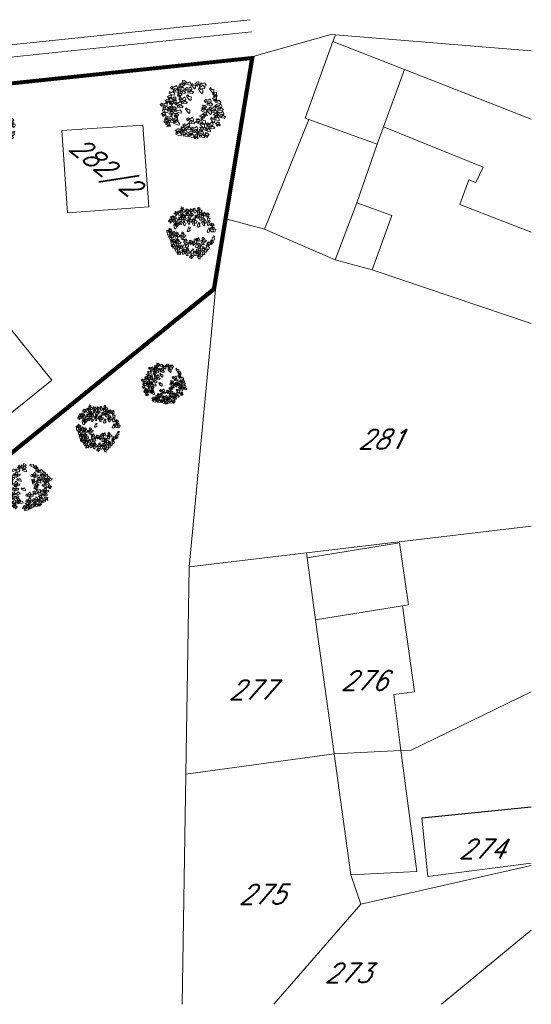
# Model space of a CAD drawing. Header units: millimetres. Extents: x 399756 to 681636, y -205891 to -101508.
# Tile 33 of 33: x 639648 to 681636, y -202995 to -122204. Entities that reach past the tile are written whole.
import ezdxf

# ---------------------------------------------------------------- set-up
doc = ezdxf.new("R2010")
doc.units = ezdxf.units.MM
doc.header["$LTSCALE"] = 10
doc.header["$MEASUREMENT"] = 0
doc.linetypes.add('DASHEDX2', pattern=[38.1, 25.4, -12.7])
for name, color, linetype, lineweight in [('A_TENKA', 7, 'Continuous', 5), ('PRIPOJKA SPLASKOVEJ KANALIZACIE', 82, 'Continuous', 30), ('stromy', 7, 'Continuous', 5), ('tenka', 7, 'Continuous', 15), ('ZTI_PLYN_VEREJNY', 40, 'ST_KANAL_SPLASK_PLNA', 25)]:
    doc.layers.add(name, color=color, linetype=linetype, lineweight=lineweight)
doc.layers.add('N_ZELEN', color=7, linetype='Continuous')
doc.layers.add('ZAPPAR', color=94, linetype='Continuous')
doc.styles.get("Standard").update_dxf_attribs({"font": 'simplex.shx', "width": 0.8})
doc.linetypes.add('ST_KANAL_SPLASK_PLNA', pattern='A,136,-20,8,[2,st.shx,S=10,R=0,X=0,Y=0],32,[2,st.shx,S=10,R=0,X=0,Y=0],-25', length=221)
doc.linetypes.add('ST_PLYNOVOD_PLNA', pattern='A,136,-20,15,[25,st.shx,S=5,R=0,X=0,Y=0],-30,15,-25', length=241)

# ---------------------------------------------------------------- blocks, each defined once
blk = doc.blocks.new('fdhng')
at = {"layer": 'stromy'}
for p, q in [((523066, -980143), (523050, -980150)), ((523050, -980150), (523064, -980170)), ((523071, -980145), (523066, -980143)), ((523068, -980158), (523071, -980145)), ((523082, -980158), (523068, -980158)), ((523098, -980148), (523082, -980158)), ((523094, -980172), (523105, -980153)), ((523105, -980153), (523098, -980148)), ((523111, -980160), (523102, -980169)), ((523124, -980180), (523111, -980160)), ((523137, -980151), (523132, -980174)), ((523153, -980157), (523137, -980151)), ((523155, -980162), (523153, -980157)), ((522705, -980320), (522749, -980297)), ((522749, -980297), (522765, -980318)), ((522757, -980283), (522807, -980236)), ((522764, -980310), (522757, -980283)), ((522777, -980298), (522764, -980310)), ((522796, -980295), (522777, -980298)), ((522835, -980256), (522794, -980268)), ((522794, -980268), (522814, -980295)), ((522812, -980317), (522796, -980295)), ((522807, -980236), (522835, -980256)), ((522814, -980295), (522828, -980280)), ((522823, -980214), (522849, -980192)), ((522836, -980229), (522823, -980214)), ((522828, -980280), (522860, -980268)), ((522875, -980233), (522836, -980229)), ((522849, -980192), (522893, -980169)), ((522881, -980273), (522849, -980293)), ((522849, -980293), (522849, -980322)), ((522860, -980268), (522851, -980241)), ((522851, -980241), (522883, -980241)), ((522863, -980272), (522854, -980281)), ((522854, -980281), (522866, -980299)), ((522876, -980292), (522863, -980272)), ((522866, -980299), (522870, -980307)), ((522881, -980199), (522875, -980233)), ((522887, -980300), (522876, -980292)), ((522879, -980223), (522879, -980235)), ((522902, -980228), (522879, -980223)), ((522879, -980235), (522899, -980240)), ((522909, -980190), (522881, -980199)), ((522883, -980241), (522881, -980273)), ((522889, -980263), (522884, -980286)), ((522884, -980286), (522887, -980300)), ((522905, -980269), (522889, -980263)), ((522906, -980191), (522890, -980198)), ((522890, -980198), (522904, -980218)), ((522893, -980169), (522909, -980190)), ((522896, -980281), (522907, -980274)), ((522906, -980291), (522896, -980281)), ((522899, -980240), (522908, -980243)), ((522915, -980225), (522902, -980228)), ((522904, -980218), (522915, -980225)), ((522904, -980309), (522926, -980304)), ((522907, -980274), (522905, -980269)), ((522911, -980193), (522906, -980191)), ((522925, -980295), (522906, -980291)), ((522908, -980206), (522911, -980193)), ((522922, -980206), (522908, -980206)), ((522908, -980243), (522920, -980255)), ((522920, -980255), (522925, -980255)), ((522938, -980196), (522922, -980206)), ((522925, -980255), (522934, -980243)), ((522926, -980304), (522925, -980295)), ((522934, -980220), (522945, -980201)), ((522945, -980228), (522934, -980220)), ((522934, -980243), (522945, -980228)), ((522945, -980201), (522938, -980196)), ((522967, -980294), (522993, -980272)), ((522980, -980309), (522967, -980294)), ((522993, -980272), (523037, -980249)), ((523025, -980279), (523019, -980313)), ((523053, -980270), (523025, -980279)), ((523050, -980279), (523034, -980286)), ((523034, -980286), (523048, -980306)), ((523037, -980249), (523053, -980270)), ((523039, -980175), (523039, -980187)), ((523062, -980180), (523039, -980175)), ((523039, -980187), (523059, -980192)), ((523048, -980306), (523059, -980313)), ((523055, -980281), (523050, -980279)), ((523052, -980294), (523055, -980281)), ((523066, -980294), (523052, -980294)), ((523053, -980251), (523103, -980204)), ((523060, -980278), (523053, -980251)), ((523059, -980192), (523068, -980195)), ((523073, -980266), (523060, -980278)), ((523075, -980177), (523062, -980180)), ((523064, -980170), (523075, -980177)), ((523082, -980284), (523066, -980294)), ((523068, -980195), (523080, -980207)), ((523092, -980263), (523073, -980266)), ((523078, -980308), (523089, -980289)), ((523080, -980207), (523085, -980207)), ((523089, -980289), (523082, -980284)), ((523085, -980207), (523094, -980195)), ((523131, -980224), (523090, -980236)), ((523090, -980236), (523110, -980263)), ((523108, -980285), (523092, -980263)), ((523105, -980180), (523094, -980172)), ((523094, -980195), (523105, -980180)), ((523102, -980169), (523114, -980187)), ((523103, -980204), (523131, -980224)), ((523142, -980295), (523108, -980285)), ((523110, -980263), (523124, -980248)), ((523114, -980187), (523118, -980195)), ((523118, -980195), (523118, -980212)), ((523118, -980212), (523121, -980215)), ((523121, -980215), (523136, -980213)), ((523135, -980188), (523124, -980180)), ((523124, -980248), (523156, -980236)), ((523132, -980174), (523135, -980188)), ((523136, -980213), (523155, -980211)), ((523145, -980290), (523142, -980295)), ((523151, -980296), (523142, -980305)), ((523142, -980305), (523154, -980323)), ((523144, -980169), (523155, -980162)), ((523154, -980179), (523144, -980169)), ((523177, -980241), (523145, -980261)), ((523145, -980261), (523145, -980290)), ((523156, -980236), (523147, -980209)), ((523147, -980209), (523179, -980209)), ((523164, -980316), (523151, -980296)), ((523152, -980197), (523174, -980192)), ((523155, -980211), (523152, -980197)), ((523173, -980183), (523154, -980179)), ((523177, -980287), (523172, -980310)), ((523174, -980192), (523173, -980183)), ((523179, -980209), (523177, -980241)), ((523193, -980293), (523177, -980287)), ((523184, -980305), (523195, -980298)), ((523194, -980315), (523184, -980305)), ((523195, -980298), (523193, -980293)), ((523199, -980223), (523199, -980235)), ((523222, -980228), (523199, -980223)), ((523199, -980235), (523219, -980240)), ((523226, -980191), (523210, -980198)), ((523210, -980198), (523224, -980218)), ((523215, -980286), (523241, -980264)), ((523228, -980301), (523215, -980286)), ((523219, -980240), (523228, -980243)), ((523235, -980225), (523222, -980228)), ((523224, -980218), (523235, -980225)), ((523231, -980193), (523226, -980191)), ((523228, -980206), (523231, -980193)), ((523242, -980206), (523228, -980206)), ((523228, -980243), (523240, -980255)), ((523267, -980305), (523228, -980301)), ((523240, -980255), (523245, -980255)), ((523241, -980264), (523285, -980241)), ((523258, -980196), (523242, -980206)), ((523245, -980255), (523254, -980243)), ((523253, -980315), (523303, -980268)), ((523254, -980220), (523265, -980201)), ((523265, -980228), (523254, -980220)), ((523254, -980243), (523265, -980228)), ((523265, -980201), (523258, -980196)), ((523273, -980271), (523267, -980305)), ((523301, -980262), (523273, -980271)), ((523285, -980241), (523301, -980262)), ((523331, -980288), (523290, -980300)), ((523290, -980300), (523310, -980327)), ((523303, -980268), (523331, -980288)), ((523324, -980312), (523356, -980300)), ((523377, -980305), (523345, -980325)), ((523356, -980300), (523347, -980273)), ((523347, -980273), (523379, -980273)), ((523379, -980273), (523377, -980305)), ((522589, -980459), (522639, -980412)), ((522667, -980432), (522626, -980444)), ((522626, -980444), (522646, -980471)), ((522639, -980375), (522639, -980387)), ((522662, -980380), (522639, -980375)), ((522639, -980387), (522659, -980392)), ((522639, -980412), (522667, -980432)), ((522666, -980343), (522650, -980350)), ((522650, -980350), (522664, -980370)), ((522659, -980392), (522668, -980395)), ((522660, -980456), (522692, -980444)), ((522675, -980377), (522662, -980380)), ((522664, -980370), (522675, -980377)), ((522671, -980345), (522666, -980343)), ((522668, -980358), (522671, -980345)), ((522682, -980358), (522668, -980358)), ((522668, -980395), (522680, -980407)), ((522679, -980342), (522705, -980320)), ((522692, -980357), (522679, -980342)), ((522680, -980407), (522685, -980407)), ((522713, -980449), (522681, -980469)), ((522698, -980348), (522682, -980358)), ((522692, -980444), (522683, -980417)), ((522683, -980417), (522715, -980417)), ((522685, -980407), (522694, -980395)), ((522731, -980361), (522692, -980357)), ((522693, -980435), (522743, -980388)), ((522700, -980462), (522693, -980435)), ((522694, -980372), (522705, -980353)), ((522705, -980380), (522694, -980372)), ((522694, -980395), (522705, -980380)), ((522705, -980353), (522698, -980348)), ((522713, -980450), (522700, -980462)), ((522715, -980417), (522713, -980449)), ((522732, -980447), (522713, -980450)), ((522727, -980351), (522727, -980363)), ((522750, -980356), (522727, -980351)), ((522727, -980363), (522747, -980368)), ((522771, -980408), (522730, -980420)), ((522730, -980420), (522750, -980447)), ((522737, -980327), (522731, -980361)), ((522748, -980469), (522732, -980447)), ((522765, -980318), (522737, -980327)), ((522754, -980319), (522738, -980326)), ((522738, -980326), (522752, -980346)), ((522743, -980388), (522771, -980408)), ((522747, -980368), (522756, -980371)), ((522763, -980353), (522750, -980356)), ((522750, -980447), (522764, -980432)), ((522752, -980346), (522763, -980353)), ((522759, -980321), (522754, -980319)), ((522756, -980334), (522759, -980321)), ((522770, -980334), (522756, -980334)), ((522756, -980371), (522768, -980383)), ((522764, -980432), (522796, -980420)), ((522768, -980383), (522773, -980383)), ((522786, -980324), (522770, -980334)), ((522773, -980383), (522782, -980371)), ((522782, -980348), (522793, -980329)), ((522793, -980356), (522782, -980348)), ((522782, -980371), (522793, -980356)), ((522817, -980425), (522785, -980445)), ((522785, -980445), (522785, -980474)), ((522793, -980329), (522786, -980324)), ((522796, -980420), (522787, -980393)), ((522787, -980393), (522819, -980393)), ((522805, -980379), (522855, -980332)), ((522812, -980406), (522805, -980379)), ((522846, -980327), (522812, -980317)), ((522825, -980394), (522812, -980406)), ((522819, -980393), (522817, -980425)), ((522844, -980391), (522825, -980394)), ((522837, -980475), (522887, -980428)), ((522883, -980352), (522842, -980364)), ((522842, -980364), (522862, -980391)), ((522860, -980413), (522844, -980391)), ((522849, -980322), (522846, -980327)), ((522855, -980332), (522883, -980352)), ((522894, -980423), (522860, -980413)), ((522862, -980391), (522876, -980376)), ((522870, -980307), (522870, -980324)), ((522870, -980324), (522873, -980327)), ((522873, -980327), (522888, -980325)), ((522915, -980448), (522874, -980460)), ((522876, -980376), (522908, -980364)), ((522887, -980428), (522915, -980448)), ((522888, -980325), (522907, -980323)), ((522897, -980418), (522894, -980423)), ((522929, -980369), (522897, -980389)), ((522897, -980389), (522897, -980418)), ((522908, -980364), (522899, -980337)), ((522899, -980337), (522931, -980337)), ((522907, -980323), (522904, -980309)), ((522931, -980337), (522929, -980369)), ((522940, -980460), (522931, -980433)), ((522931, -980433), (522963, -980433)), ((522963, -980433), (522961, -980465)), ((523019, -980313), (522980, -980309)), ((523023, -980311), (523023, -980323)), ((523046, -980316), (523023, -980311)), ((523023, -980323), (523043, -980328)), ((523043, -980328), (523052, -980331)), ((523059, -980313), (523046, -980316)), ((523052, -980331), (523064, -980343)), ((523064, -980343), (523069, -980343)), ((523069, -980343), (523078, -980331)), ((523079, -980328), (523070, -980337)), ((523070, -980337), (523082, -980355)), ((523089, -980316), (523078, -980308)), ((523078, -980331), (523089, -980316)), ((523092, -980348), (523079, -980328)), ((523079, -980430), (523105, -980408)), ((523092, -980445), (523079, -980430)), ((523082, -980355), (523086, -980363)), ((523086, -980363), (523086, -980380)), ((523086, -980380), (523089, -980383)), ((523089, -980383), (523104, -980381)), ((523103, -980356), (523092, -980348)), ((523131, -980449), (523092, -980445)), ((523105, -980319), (523100, -980342)), ((523100, -980342), (523103, -980356)), ((523104, -980381), (523123, -980379)), ((523121, -980325), (523105, -980319)), ((523105, -980408), (523149, -980385)), ((523112, -980337), (523123, -980330)), ((523122, -980347), (523112, -980337)), ((523120, -980365), (523142, -980360)), ((523123, -980379), (523120, -980365)), ((523123, -980330), (523121, -980325)), ((523141, -980351), (523122, -980347)), ((523137, -980415), (523131, -980449)), ((523133, -980491), (523183, -980444)), ((523165, -980406), (523137, -980415)), ((523142, -980360), (523141, -980351)), ((523149, -980385), (523165, -980406)), ((523154, -980323), (523158, -980331)), ((523158, -980331), (523158, -980348)), ((523158, -980348), (523161, -980351)), ((523161, -980351), (523176, -980349)), ((523175, -980324), (523164, -980316)), ((523175, -980368), (523166, -980377)), ((523166, -980377), (523178, -980395)), ((523172, -980310), (523175, -980324)), ((523188, -980388), (523175, -980368)), ((523176, -980349), (523195, -980347)), ((523178, -980395), (523182, -980403)), ((523182, -980403), (523182, -980420)), ((523182, -980420), (523185, -980423)), ((523183, -980444), (523211, -980464)), ((523185, -980423), (523200, -980421)), ((523199, -980396), (523188, -980388)), ((523192, -980333), (523214, -980328)), ((523195, -980347), (523192, -980333)), ((523213, -980319), (523194, -980315)), ((523201, -980359), (523196, -980382)), ((523196, -980382), (523199, -980396)), ((523207, -980328), (523198, -980337)), ((523198, -980337), (523210, -980355)), ((523200, -980421), (523219, -980419)), ((523217, -980365), (523201, -980359)), ((523220, -980348), (523207, -980328)), ((523208, -980377), (523219, -980370)), ((523218, -980387), (523208, -980377)), ((523210, -980355), (523214, -980363)), ((523214, -980328), (523213, -980319)), ((523214, -980363), (523214, -980380)), ((523214, -980380), (523217, -980383)), ((523216, -980405), (523238, -980400)), ((523219, -980419), (523216, -980405)), ((523219, -980370), (523217, -980365)), ((523217, -980383), (523232, -980381)), ((523237, -980391), (523218, -980387)), ((523231, -980356), (523220, -980348)), ((523236, -980476), (523227, -980449)), ((523227, -980449), (523259, -980449)), ((523233, -980319), (523228, -980342)), ((523228, -980342), (523231, -980356)), ((523232, -980381), (523251, -980379)), ((523249, -980325), (523233, -980319)), ((523238, -980400), (523237, -980391)), ((523240, -980337), (523251, -980330)), ((523250, -980347), (523240, -980337)), ((523248, -980365), (523270, -980360)), ((523251, -980379), (523248, -980365)), ((523251, -980330), (523249, -980325)), ((523269, -980351), (523250, -980347)), ((523260, -980342), (523253, -980315)), ((523263, -980392), (523254, -980401)), ((523254, -980401), (523266, -980419)), ((523259, -980449), (523257, -980481)), ((523273, -980330), (523260, -980342)), ((523276, -980412), (523263, -980392)), ((523266, -980419), (523270, -980427)), ((523270, -980360), (523269, -980351)), ((523270, -980427), (523270, -980444)), ((523270, -980444), (523273, -980447)), ((523292, -980327), (523273, -980330)), ((523273, -980447), (523288, -980445)), ((523287, -980420), (523276, -980412)), ((523289, -980383), (523284, -980406)), ((523284, -980406), (523287, -980420)), ((523288, -980445), (523307, -980443)), ((523305, -980389), (523289, -980383)), ((523308, -980349), (523292, -980327)), ((523296, -980401), (523307, -980394)), ((523306, -980411), (523296, -980401)), ((523304, -980429), (523326, -980424)), ((523307, -980443), (523304, -980429)), ((523307, -980394), (523305, -980389)), ((523325, -980415), (523306, -980411)), ((523342, -980359), (523308, -980349)), ((523310, -980327), (523324, -980312)), ((523311, -980391), (523311, -980403)), ((523334, -980396), (523311, -980391)), ((523311, -980403), (523331, -980408)), ((523338, -980359), (523322, -980366)), ((523322, -980366), (523336, -980386)), ((523326, -980424), (523325, -980415)), ((523331, -980408), (523340, -980411)), ((523347, -980393), (523334, -980396)), ((523336, -980386), (523347, -980393)), ((523343, -980361), (523338, -980359)), ((523340, -980374), (523343, -980361)), ((523354, -980374), (523340, -980374)), ((523340, -980411), (523352, -980423)), ((523345, -980354), (523342, -980359)), ((523345, -980325), (523345, -980354)), ((523362, -980423), (523346, -980430)), ((523346, -980430), (523360, -980450)), ((523352, -980423), (523357, -980423)), ((523370, -980364), (523354, -980374)), ((523357, -980423), (523366, -980411)), ((523360, -980450), (523371, -980457)), ((523367, -980425), (523362, -980423)), ((523364, -980438), (523367, -980425)), ((523378, -980438), (523364, -980438)), ((523366, -980388), (523377, -980369)), ((523377, -980396), (523366, -980388)), ((523366, -980411), (523377, -980396)), ((523377, -980369), (523370, -980364)), ((523394, -980428), (523378, -980438)), ((523390, -980452), (523401, -980433)), ((523401, -980460), (523390, -980452)), ((523401, -980433), (523394, -980428)), ((522567, -980488), (522558, -980497)), ((522558, -980497), (522570, -980515)), ((522580, -980508), (522567, -980488)), ((522570, -980515), (522574, -980523)), ((522574, -980523), (522574, -980540)), ((522574, -980540), (522577, -980543)), ((522577, -980543), (522592, -980541)), ((522591, -980516), (522580, -980508)), ((522593, -980479), (522588, -980502)), ((522588, -980502), (522591, -980516)), ((522596, -980486), (522589, -980459)), ((522591, -980582), (522617, -980560)), ((522604, -980597), (522591, -980582)), ((522592, -980541), (522611, -980539)), ((522609, -980485), (522593, -980479)), ((522609, -980474), (522596, -980486)), ((522600, -980497), (522611, -980490)), ((522610, -980507), (522600, -980497)), ((522643, -980601), (522604, -980597)), ((522608, -980525), (522630, -980520)), ((522611, -980539), (522608, -980525)), ((522628, -980471), (522609, -980474)), ((522611, -980490), (522609, -980485)), ((522629, -980511), (522610, -980507)), ((522617, -980560), (522661, -980537)), ((522623, -980591), (522623, -980603)), ((522646, -980596), (522623, -980591)), ((522644, -980493), (522628, -980471)), ((522630, -980520), (522629, -980511)), ((522650, -980559), (522634, -980566)), ((522634, -980566), (522648, -980586)), ((522649, -980567), (522643, -980601)), ((522678, -980503), (522644, -980493)), ((522646, -980471), (522660, -980456)), ((522659, -980593), (522646, -980596)), ((522648, -980586), (522659, -980593)), ((522677, -980558), (522649, -980567)), ((522655, -980561), (522650, -980559)), ((522652, -980574), (522655, -980561)), ((522666, -980574), (522652, -980574)), ((522661, -980537), (522677, -980558)), ((522682, -980564), (522666, -980574)), ((522679, -980480), (522670, -980489)), ((522670, -980489), (522682, -980507)), ((522681, -980498), (522678, -980503)), ((522678, -980588), (522689, -980569)), ((522689, -980596), (522678, -980588)), ((522678, -980611), (522689, -980596)), ((522692, -980500), (522679, -980480)), ((522681, -980469), (522681, -980498)), ((522682, -980507), (522686, -980515)), ((522689, -980569), (522682, -980564)), ((522686, -980515), (522686, -980532)), ((522686, -980532), (522689, -980535)), ((522689, -980535), (522704, -980533)), ((522703, -980508), (522692, -980500)), ((522705, -980471), (522700, -980494)), ((522700, -980494), (522703, -980508)), ((522700, -980541), (522734, -980538)), ((522703, -980561), (522700, -980541)), ((522733, -980586), (522703, -980561)), ((522704, -980533), (522723, -980531)), ((522721, -980477), (522705, -980471)), ((522712, -980489), (522723, -980482)), ((522722, -980499), (522712, -980489)), ((522720, -980517), (522742, -980512)), ((522723, -980531), (522720, -980517)), ((522723, -980482), (522721, -980477)), ((522741, -980503), (522722, -980499)), ((522732, -980589), (522766, -980586)), ((522735, -980609), (522732, -980589)), ((522757, -980561), (522733, -980586)), ((522734, -980538), (522784, -980543)), ((522742, -980512), (522741, -980503)), ((522782, -980479), (522748, -980469)), ((522785, -980569), (522757, -980561)), ((522766, -980586), (522816, -980591)), ((522785, -980474), (522782, -980479)), ((522784, -980543), (522785, -980569)), ((522807, -980520), (522798, -980529)), ((522798, -980529), (522810, -980547)), ((522820, -980540), (522807, -980520)), ((522810, -980547), (522814, -980555)), ((522814, -980555), (522814, -980572)), ((522814, -980572), (522817, -980575)), ((522816, -980591), (522817, -980617)), ((522817, -980575), (522832, -980573)), ((522831, -980548), (522820, -980540)), ((522833, -980511), (522828, -980534)), ((522828, -980534), (522831, -980548)), ((522832, -980573), (522851, -980571)), ((522849, -980517), (522833, -980511)), ((522844, -980502), (522837, -980475)), ((522840, -980529), (522851, -980522)), ((522850, -980539), (522840, -980529)), ((522857, -980490), (522844, -980502)), ((522848, -980557), (522870, -980552)), ((522851, -980571), (522848, -980557)), ((522851, -980522), (522849, -980517)), ((522869, -980543), (522850, -980539)), ((522876, -980487), (522857, -980490)), ((522870, -980552), (522869, -980543)), ((522874, -980460), (522894, -980487)), ((522892, -980509), (522876, -980487)), ((522926, -980519), (522892, -980509)), ((522894, -980487), (522908, -980472)), ((522908, -980472), (522940, -980460)), ((522929, -980514), (522926, -980519)), ((522961, -980465), (522929, -980485)), ((522929, -980485), (522929, -980514)), ((523004, -980517), (523038, -980514)), ((523007, -980537), (523004, -980517)), ((523037, -980562), (523007, -980537)), ((523061, -980537), (523037, -980562)), ((523038, -980514), (523088, -980519)), ((523089, -980545), (523061, -980537)), ((523088, -980519), (523089, -980545)), ((523140, -980518), (523133, -980491)), ((523153, -980506), (523140, -980518)), ((523141, -980579), (523191, -980532)), ((523148, -980606), (523141, -980579)), ((523161, -980594), (523148, -980606)), ((523172, -980503), (523153, -980506)), ((523180, -980591), (523161, -980594)), ((523211, -980464), (523170, -980476)), ((523170, -980476), (523190, -980503)), ((523188, -980525), (523172, -980503)), ((523219, -980552), (523178, -980564)), ((523178, -980564), (523198, -980591)), ((523196, -980613), (523180, -980591)), ((523222, -980535), (523188, -980525)), ((523190, -980503), (523204, -980488)), ((523191, -980532), (523219, -980552)), ((523198, -980591), (523212, -980576)), ((523204, -980488), (523236, -980476)), ((523212, -980576), (523244, -980564)), ((523225, -980530), (523222, -980535)), ((523257, -980481), (523225, -980501)), ((523225, -980501), (523225, -980530)), ((523265, -980569), (523233, -980589)), ((523233, -980589), (523233, -980618)), ((523244, -980564), (523235, -980537)), ((523235, -980537), (523267, -980537)), ((523267, -980537), (523265, -980569)), ((523279, -980560), (523270, -980569)), ((523270, -980569), (523282, -980587)), ((523271, -980487), (523271, -980499)), ((523294, -980492), (523271, -980487)), ((523271, -980499), (523291, -980504)), ((523292, -980580), (523279, -980560)), ((523298, -980455), (523282, -980462)), ((523282, -980462), (523296, -980482)), ((523282, -980587), (523286, -980595)), ((523286, -980595), (523286, -980612)), ((523291, -980504), (523300, -980507)), ((523303, -980588), (523292, -980580)), ((523307, -980489), (523294, -980492)), ((523296, -980482), (523307, -980489)), ((523303, -980457), (523298, -980455)), ((523300, -980470), (523303, -980457)), ((523314, -980470), (523300, -980470)), ((523300, -980507), (523312, -980519)), ((523305, -980551), (523300, -980574)), ((523300, -980574), (523303, -980588)), ((523321, -980557), (523305, -980551)), ((523312, -980519), (523317, -980519)), ((523312, -980569), (523323, -980562)), ((523322, -980579), (523312, -980569)), ((523330, -980460), (523314, -980470)), ((523317, -980519), (523326, -980507)), ((523320, -980597), (523342, -980592)), ((523323, -980611), (523320, -980597)), ((523323, -980562), (523321, -980557)), ((523341, -980583), (523322, -980579)), ((523326, -980484), (523337, -980465)), ((523337, -980492), (523326, -980484)), ((523326, -980507), (523337, -980492)), ((523337, -980465), (523330, -980460)), ((523335, -980455), (523335, -980467)), ((523358, -980460), (523335, -980455)), ((523335, -980467), (523355, -980472)), ((523342, -980592), (523341, -980583)), ((523349, -980595), (523399, -980548)), ((523356, -980622), (523349, -980595)), ((523351, -980526), (523377, -980504)), ((523364, -980541), (523351, -980526)), ((523355, -980472), (523364, -980475)), ((523371, -980457), (523358, -980460)), ((523364, -980475), (523376, -980487)), ((523403, -980545), (523364, -980541)), ((523376, -980487), (523381, -980487)), ((523377, -980504), (523421, -980481)), ((523381, -980487), (523390, -980475)), ((523427, -980568), (523386, -980580)), ((523386, -980580), (523406, -980607)), ((523390, -980475), (523401, -980460)), ((523399, -980548), (523427, -980568)), ((523409, -980511), (523403, -980545)), ((523406, -980607), (523420, -980592)), ((523437, -980502), (523409, -980511)), ((523420, -980592), (523452, -980580)), ((523421, -980481), (523437, -980502)), ((523473, -980585), (523441, -980605)), ((523452, -980580), (523443, -980553)), ((523443, -980553), (523475, -980553)), ((523475, -980553), (523473, -980585)), ((522575, -980743), (522575, -980755)), ((522598, -980748), (522575, -980743)), ((522602, -980711), (522586, -980718)), ((522586, -980718), (522600, -980738)), ((522597, -980651), (522647, -980604)), ((522604, -980678), (522597, -980651)), ((522600, -980738), (522611, -980745)), ((522607, -980713), (522602, -980711)), ((522617, -980666), (522604, -980678)), ((522604, -980726), (522607, -980713)), ((522618, -980726), (522604, -980726)), ((522636, -980663), (522617, -980666)), ((522634, -980716), (522618, -980726)), ((522623, -980603), (522643, -980608)), ((522630, -980740), (522641, -980721)), ((522641, -980748), (522630, -980740)), ((522675, -980624), (522634, -980636)), ((522634, -980636), (522654, -980663)), ((522641, -980721), (522634, -980716)), ((522652, -980685), (522636, -980663)), ((522643, -980608), (522652, -980611)), ((522647, -980604), (522675, -980624)), ((522652, -980611), (522664, -980623)), ((522686, -980695), (522652, -980685)), ((522654, -980663), (522668, -980648)), ((522660, -980709), (522694, -980706)), ((522663, -980729), (522660, -980709)), ((522693, -980754), (522663, -980729)), ((522664, -980623), (522669, -980623)), ((522668, -980648), (522700, -980636)), ((522669, -980623), (522678, -980611)), ((522689, -980690), (522686, -980695)), ((522721, -980641), (522689, -980661)), ((522689, -980661), (522689, -980690)), ((522700, -980636), (522691, -980609)), ((522691, -980609), (522723, -980609)), ((522717, -980729), (522693, -980754)), ((522694, -980706), (522744, -980711)), ((522745, -980737), (522717, -980729)), ((522723, -980609), (522721, -980641)), ((522765, -980634), (522735, -980609)), ((522744, -980711), (522745, -980737)), ((522789, -980609), (522765, -980634)), ((522817, -980617), (522789, -980609)), ((522807, -980639), (522807, -980651)), ((522830, -980644), (522807, -980639)), ((522807, -980651), (522827, -980656)), ((522807, -980695), (522807, -980707)), ((522830, -980700), (522807, -980695)), ((522807, -980707), (522827, -980712)), ((522834, -980607), (522818, -980614)), ((522818, -980614), (522832, -980634)), ((522834, -980663), (522818, -980670)), ((522818, -980670), (522832, -980690)), ((522827, -980656), (522836, -980659)), ((522827, -980712), (522836, -980715)), ((522843, -980641), (522830, -980644)), ((522843, -980697), (522830, -980700)), ((522832, -980634), (522843, -980641)), ((522832, -980690), (522843, -980697)), ((522839, -980609), (522834, -980607)), ((522839, -980665), (522834, -980663)), ((522836, -980622), (522839, -980609)), ((522850, -980622), (522836, -980622)), ((522836, -980659), (522848, -980671)), ((522836, -980678), (522839, -980665)), ((522850, -980678), (522836, -980678)), ((522836, -980715), (522848, -980727)), ((522847, -980726), (522873, -980704)), ((522860, -980741), (522847, -980726)), ((522848, -980671), (522853, -980671)), ((522848, -980727), (522853, -980727)), ((522866, -980612), (522850, -980622)), ((522866, -980668), (522850, -980678)), ((522853, -980671), (522862, -980659)), ((522853, -980727), (522862, -980715)), ((522899, -980745), (522860, -980741)), ((522862, -980636), (522873, -980617)), ((522873, -980644), (522862, -980636)), ((522862, -980659), (522873, -980644)), ((522862, -980692), (522873, -980673)), ((522873, -980700), (522862, -980692)), ((522862, -980715), (522873, -980700)), ((522873, -980617), (522866, -980612)), ((522873, -980673), (522866, -980668)), ((522873, -980704), (522917, -980681)), ((522903, -980720), (522894, -980729)), ((522894, -980729), (522906, -980747)), ((522905, -980711), (522899, -980745)), ((522916, -980740), (522903, -980720)), ((522933, -980702), (522905, -980711)), ((522927, -980748), (522916, -980740)), ((522917, -980681), (522933, -980702)), ((522929, -980711), (522924, -980734)), ((522924, -980734), (522927, -980748)), ((522945, -980717), (522929, -980711)), ((522936, -980729), (522947, -980722)), ((522946, -980739), (522936, -980729)), ((522947, -980722), (522945, -980717)), ((522965, -980743), (522946, -980739)), ((522966, -980752), (522965, -980743)), ((523140, -980653), (523174, -980650)), ((523143, -980673), (523140, -980653)), ((523173, -980698), (523143, -980673)), ((523197, -980673), (523173, -980698)), ((523174, -980650), (523224, -980655)), ((523230, -980623), (523196, -980613)), ((523225, -980681), (523197, -980673)), ((523197, -980747), (523247, -980700)), ((523224, -980655), (523225, -980681)), ((523233, -980618), (523230, -980623)), ((523275, -980720), (523234, -980732)), ((523234, -980732), (523254, -980759)), ((523247, -980700), (523275, -980720)), ((523268, -980744), (523300, -980732)), ((523269, -980659), (523319, -980612)), ((523276, -980686), (523269, -980659)), ((523289, -980674), (523276, -980686)), ((523286, -980612), (523289, -980615)), ((523289, -980615), (523304, -980613)), ((523308, -980671), (523289, -980674)), ((523321, -980737), (523289, -980757)), ((523300, -980732), (523291, -980705)), ((523291, -980705), (523323, -980705)), ((523304, -980613), (523323, -980611)), ((523347, -980632), (523306, -980644)), ((523306, -980644), (523326, -980671)), ((523324, -980693), (523308, -980671)), ((523319, -980612), (523347, -980632)), ((523323, -980705), (523321, -980737)), ((523358, -980703), (523324, -980693)), ((523326, -980671), (523340, -980656)), ((523340, -980656), (523372, -980644)), ((523369, -980610), (523356, -980622)), ((523367, -980664), (523358, -980673)), ((523358, -980673), (523370, -980691)), ((523361, -980698), (523358, -980703)), ((523393, -980649), (523361, -980669)), ((523361, -980669), (523361, -980698)), ((523372, -980644), (523363, -980617)), ((523363, -980617), (523395, -980617)), ((523375, -980728), (523366, -980737)), ((523366, -980737), (523378, -980755)), ((523380, -980684), (523367, -980664)), ((523388, -980607), (523369, -980610)), ((523370, -980691), (523374, -980699)), ((523374, -980699), (523374, -980716)), ((523374, -980716), (523377, -980719)), ((523388, -980748), (523375, -980728)), ((523377, -980719), (523392, -980717)), ((523391, -980692), (523380, -980684)), ((523404, -980629), (523388, -980607)), ((523393, -980655), (523388, -980678)), ((523388, -980678), (523391, -980692)), ((523392, -980717), (523411, -980715)), ((523395, -980617), (523393, -980649)), ((523409, -980661), (523393, -980655)), ((523401, -980719), (523396, -980742)), ((523396, -980742), (523399, -980756)), ((523400, -980673), (523411, -980666)), ((523410, -980683), (523400, -980673)), ((523417, -980725), (523401, -980719)), ((523438, -980639), (523404, -980629)), ((523408, -980701), (523430, -980696)), ((523411, -980715), (523408, -980701)), ((523408, -980737), (523419, -980730)), ((523418, -980747), (523408, -980737)), ((523411, -980666), (523409, -980661)), ((523429, -980687), (523410, -980683)), ((523419, -980730), (523417, -980725)), ((523430, -980696), (523429, -980687)), ((523441, -980634), (523438, -980639)), ((523441, -980605), (523441, -980634)), ((522575, -980755), (522595, -980760)), ((522595, -980760), (522604, -980763)), ((522611, -980745), (522598, -980748)), ((522604, -980763), (522616, -980775)), ((522613, -980875), (522663, -980828)), ((522620, -980902), (522613, -980875)), ((522616, -980775), (522621, -980775)), ((522633, -980890), (522620, -980902)), ((522621, -980775), (522630, -980763)), ((522630, -980763), (522641, -980748)), ((522652, -980887), (522633, -980890)), ((522639, -980790), (522665, -980768)), ((522652, -980805), (522639, -980790)), ((522691, -980848), (522650, -980860)), ((522650, -980860), (522670, -980887)), ((522691, -980809), (522652, -980805)), ((522668, -980909), (522652, -980887)), ((522663, -980828), (522691, -980848)), ((522665, -980768), (522709, -980745)), ((522670, -980887), (522684, -980872)), ((522684, -980872), (522716, -980860)), ((522697, -980775), (522691, -980809)), ((522695, -980807), (522695, -980819)), ((522718, -980812), (522695, -980807)), ((522695, -980819), (522715, -980824)), ((522725, -980766), (522697, -980775)), ((522737, -980865), (522705, -980885)), ((522705, -980885), (522705, -980914)), ((522722, -980775), (522706, -980782)), ((522706, -980782), (522720, -980802)), ((522716, -980860), (522707, -980833)), ((522707, -980833), (522739, -980833)), ((522709, -980745), (522725, -980766)), ((522715, -980824), (522724, -980827)), ((522717, -980923), (522767, -980876)), ((522731, -980809), (522718, -980812)), ((522720, -980802), (522731, -980809)), ((522727, -980777), (522722, -980775)), ((522724, -980790), (522727, -980777)), ((522738, -980790), (522724, -980790)), ((522724, -980827), (522736, -980839)), ((522736, -980839), (522741, -980839)), ((522739, -980833), (522737, -980865)), ((522754, -980780), (522738, -980790)), ((522741, -980839), (522750, -980827)), ((522749, -980835), (522799, -980788)), ((522756, -980862), (522749, -980835)), ((522750, -980804), (522761, -980785)), ((522761, -980812), (522750, -980804)), ((522750, -980827), (522761, -980812)), ((522761, -980785), (522754, -980780)), ((522769, -980850), (522756, -980862)), ((522767, -980876), (522795, -980896)), ((522788, -980847), (522769, -980850)), ((522827, -980808), (522786, -980820)), ((522786, -980820), (522806, -980847)), ((522788, -980749), (522822, -980746)), ((522791, -980769), (522788, -980749)), ((522804, -980869), (522788, -980847)), ((522821, -980794), (522791, -980769)), ((522799, -980788), (522827, -980808)), ((522838, -980879), (522804, -980869)), ((522806, -980847), (522820, -980832)), ((522820, -980908), (522811, -980881)), ((522811, -980881), (522843, -980881)), ((522820, -980832), (522852, -980820)), ((522845, -980769), (522821, -980794)), ((522822, -980746), (522872, -980751)), ((522841, -980874), (522838, -980879)), ((522873, -980825), (522841, -980845)), ((522841, -980845), (522841, -980874)), ((522843, -980881), (522841, -980913)), ((522852, -980820), (522843, -980793)), ((522843, -980793), (522875, -980793)), ((522873, -980777), (522845, -980769)), ((522872, -980751), (522873, -980777)), ((522875, -980793), (522873, -980825)), ((522877, -980851), (522927, -980804)), ((522884, -980878), (522877, -980851)), ((522897, -980866), (522884, -980878)), ((522916, -980863), (522897, -980866)), ((522906, -980747), (522910, -980755)), ((522910, -980755), (522910, -980772)), ((522910, -980772), (522913, -980775)), ((522913, -980775), (522928, -980773)), ((522955, -980824), (522914, -980836)), ((522914, -980836), (522934, -980863)), ((522932, -980885), (522916, -980863)), ((522927, -980804), (522955, -980824)), ((522928, -980773), (522947, -980771)), ((522966, -980895), (522932, -980885)), ((522934, -980863), (522948, -980848)), ((522944, -980757), (522966, -980752)), ((522947, -980771), (522944, -980757)), ((522948, -980848), (522980, -980836)), ((523001, -980841), (522969, -980861)), ((522969, -980861), (522969, -980890)), ((522980, -980836), (522971, -980809)), ((522971, -980809), (523003, -980809)), ((523003, -980809), (523001, -980841)), ((523108, -980853), (523142, -980850)), ((523111, -980873), (523108, -980853)), ((523141, -980898), (523111, -980873)), ((523165, -980873), (523141, -980898)), ((523142, -980850), (523192, -980855)), ((523161, -980904), (523205, -980881)), ((523193, -980881), (523165, -980873)), ((523192, -980855), (523193, -980881)), ((523204, -980774), (523197, -980747)), ((523217, -980762), (523204, -980774)), ((523205, -980881), (523221, -980902)), ((523236, -980759), (523217, -980762)), ((523228, -980813), (523262, -980810)), ((523231, -980833), (523228, -980813)), ((523261, -980858), (523231, -980833)), ((523250, -980863), (523234, -980870)), ((523234, -980870), (523248, -980890)), ((523252, -980781), (523236, -980759)), ((523255, -980865), (523250, -980863)), ((523286, -980791), (523252, -980781)), ((523252, -980878), (523255, -980865)), ((523266, -980878), (523252, -980878)), ((523254, -980759), (523268, -980744)), ((523285, -980833), (523261, -980858)), ((523262, -980810), (523312, -980815)), ((523282, -980868), (523266, -980878)), ((523278, -980892), (523289, -980873)), ((523289, -980873), (523282, -980868)), ((523313, -980841), (523285, -980833)), ((523289, -980786), (523286, -980791)), ((523289, -980757), (523289, -980786)), ((523303, -980806), (523329, -980784)), ((523316, -980821), (523303, -980806)), ((523312, -980815), (523313, -980841)), ((523355, -980825), (523316, -980821)), ((523329, -980784), (523373, -980761)), ((523361, -980791), (523355, -980825)), ((523389, -980782), (523361, -980791)), ((523373, -980761), (523389, -980782)), ((523378, -980755), (523382, -980763)), ((523382, -980763), (523382, -980780)), ((523382, -980780), (523385, -980783)), ((523385, -980783), (523400, -980781)), ((523399, -980756), (523388, -980748)), ((523400, -980781), (523419, -980779)), ((523416, -980765), (523438, -980760)), ((523419, -980779), (523416, -980765)), ((523437, -980751), (523418, -980747)), ((523438, -980760), (523437, -980751)), ((522702, -980919), (522668, -980909)), ((522705, -980914), (522702, -980919)), ((522724, -980950), (522717, -980923)), ((522737, -980938), (522724, -980950)), ((522756, -980935), (522737, -980938)), ((522795, -980896), (522754, -980908)), ((522754, -980908), (522774, -980935)), ((522772, -980957), (522756, -980935)), ((522806, -980967), (522772, -980957)), ((522774, -980935), (522788, -980920)), ((522788, -980920), (522820, -980908)), ((522809, -980962), (522806, -980967)), ((522841, -980913), (522809, -980933)), ((522809, -980933), (522809, -980962)), ((522815, -980966), (522841, -980944)), ((522828, -980981), (522815, -980966)), ((522867, -980985), (522828, -980981)), ((522841, -980944), (522885, -980921)), ((522873, -980951), (522867, -980985)), ((522901, -980942), (522873, -980951)), ((522885, -980921), (522901, -980942)), ((522887, -980951), (522887, -980963)), ((522910, -980956), (522887, -980951)), ((522887, -980963), (522907, -980968)), ((522914, -980919), (522898, -980926)), ((522898, -980926), (522912, -980946)), ((522907, -980968), (522916, -980971)), ((522923, -980953), (522910, -980956)), ((522912, -980946), (522923, -980953)), ((522919, -980921), (522914, -980919)), ((522916, -980934), (522919, -980921)), ((522930, -980934), (522916, -980934)), ((522916, -980971), (522928, -980983)), ((522928, -980983), (522933, -980983)), ((522946, -980924), (522930, -980934)), ((522933, -980983), (522942, -980971)), ((522935, -980991), (522935, -981003)), ((522958, -980996), (522935, -980991)), ((522935, -981003), (522955, -981008)), ((522942, -980948), (522953, -980929)), ((522953, -980956), (522942, -980948)), ((522942, -980971), (522953, -980956)), ((522953, -980929), (522946, -980924)), ((522962, -980959), (522946, -980966)), ((522946, -980966), (522960, -980986)), ((522955, -981008), (522964, -981011)), ((522971, -980993), (522958, -980996)), ((522960, -980986), (522971, -980993)), ((522967, -980961), (522962, -980959)), ((522964, -980974), (522967, -980961)), ((522978, -980974), (522964, -980974)), ((522964, -981011), (522976, -981023)), ((522969, -980890), (522966, -980895)), ((522976, -981023), (522981, -981023)), ((522994, -980964), (522978, -980974)), ((522981, -981023), (522990, -981011)), ((522990, -980988), (523001, -980969)), ((523001, -980996), (522990, -980988)), ((522990, -981011), (523001, -980996)), ((523001, -980969), (522994, -980964)), ((523004, -980981), (523038, -980978)), ((523007, -981001), (523004, -980981)), ((523037, -981026), (523007, -981001)), ((523061, -981001), (523037, -981026)), ((523038, -980978), (523088, -980983)), ((523089, -981009), (523061, -981001)), ((523088, -980983), (523089, -981009)), ((523135, -980926), (523161, -980904)), ((523148, -980941), (523135, -980926)), ((523187, -980945), (523148, -980941)), ((523151, -980966), (523177, -980944)), ((523164, -980981), (523151, -980966)), ((523203, -980985), (523164, -980981)), ((523177, -980944), (523221, -980921)), ((523193, -980911), (523187, -980945)), ((523221, -980902), (523193, -980911)), ((523209, -980951), (523203, -980985)), ((523237, -980942), (523209, -980951)), ((523221, -980921), (523237, -980942)), ((523223, -980895), (523223, -980907)), ((523246, -980900), (523223, -980895)), ((523223, -980907), (523243, -980912)), ((523243, -980912), (523252, -980915)), ((523259, -980897), (523246, -980900)), ((523248, -980890), (523259, -980897)), ((523252, -980915), (523264, -980927)), ((523264, -980927), (523269, -980927)), ((523269, -980927), (523278, -980915)), ((523289, -980900), (523278, -980892)), ((523278, -980915), (523289, -980900))]:
    blk.add_line(p, q, dxfattribs=at)

msp = doc.modelspace()

# ---------------------------------------------------------------- linework, layer by layer
at = {"layer": 'A_TENKA', "color": 251, "true_color": 0x666666}
for p, q in [((665176, -123408), (658886, -125188)), ((665556, -123438), (665176, -123408)), ((665556, -123438), (665356, -123988)), ((681634, -124752), (665556, -123438)), ((663086, -130298), (665356, -123988)), ((665356, -123988), (671216, -126288)), ((618796, -129418), (658886, -125188)), ((658886, -125188), (656666, -138568)), ((671216, -126288), (669516, -130988)), ((671216, -126288), (681634, -130369)), ((649756, -130868), (643116, -131298)), ((650236, -137558), (649756, -130868)), ((659736, -139388), (663366, -130398)), ((663366, -130398), (663086, -130298)), ((668996, -132428), (663366, -130398)), ((643116, -131298), (643566, -138048)), ((669516, -130988), (668996, -132428)), ((677696, -134308), (669516, -130988)), ((667316, -137238), (668996, -132428)), ((677096, -135558), (677696, -134308)), ((675766, -137368), (676516, -135348)), ((676516, -135348), (677096, -135558)), ((665546, -141908), (667316, -137238)), ((670176, -138278), (667316, -137238)), ((643566, -138048), (650236, -137558)), ((681634, -139638), (675766, -137368)), ((656666, -138568), (655706, -144378)), ((656666, -138568), (659736, -139388)), ((668566, -142718), (670176, -138278)), ((659736, -139388), (665546, -141908)), ((665546, -141908), (668566, -142718)), ((668566, -142718), (681634, -147135)), ((655706, -144378), (585386, -201318)), ((655706, -144378), (653566, -167098)), ((663186, -165948), (681634, -163765)), ((663236, -166348), (670826, -165138)), ((670826, -165138), (671546, -170228)), ((653566, -167098), (663186, -165948)), ((663186, -165948), (663236, -166348)), ((663236, -166348), (663936, -171448)), ((653566, -167098), (653276, -184098)), ((663936, -171448), (671076, -170298)), ((671546, -170228), (671076, -170298)), ((671076, -170298), (672056, -177348)), ((663936, -171448), (665456, -182448)), ((672056, -177348), (670346, -177588)), ((670346, -177588), (670936, -182178)), ((671766, -182138), (681635, -177365)), ((653276, -184098), (665456, -182448)), ((665456, -182448), (670936, -182178)), ((665456, -182448), (666826, -192358)), ((670936, -182178), (671766, -182138)), ((672246, -192098), (670936, -182178)), ((653276, -184098), (652969, -202995)), ((673156, -192498), (672646, -187688)), ((681634, -191411), (673156, -192498)), ((666826, -192358), (672246, -192098)), ((667656, -194778), (681634, -191604)), ((666826, -192358), (667656, -194778)), ((660497, -202995), (667656, -194778)), ((674267, -202995), (681634, -196903))]:
    msp.add_line(p, q, dxfattribs=at)
at = {"layer": 'A_TENKA'}
for p, q in [((642280, -151772), (623754, -128895)), ((630428, -161369), (642280, -151772))]:
    msp.add_line(p, q, dxfattribs=at)
at = {"layer": 'PRIPOJKA SPLASKOVEJ KANALIZACIE', "color": 34, "linetype": 'ST_KANAL_SPLASK_PLNA', "lineweight": 20, "ltscale": 0.8}
msp.add_line((617602, -126527), (658571, -122204), dxfattribs=at)
at = {"layer": 'tenka', "linetype": 'DASHEDX2', "ltscale": 10, "const_width": 300}
msp.add_lwpolyline([(563607, -174080), (585408, -201107), (655567, -144297), (658706, -125358), (618855, -129562)], close=True, dxfattribs=at)
at = {"layer": 'ZAPPAR', "color": 251, "linetype": 'Continuous', "true_color": 0x666666}
msp.add_line((672646, -187688), (681636, -186781), dxfattribs=at)
at = {"layer": 'ZTI_PLYN_VEREJNY', "linetype": 'ST_PLYNOVOD_PLNA', "lineweight": 0, "ltscale": 2}
msp.add_line((618000, -127491), (658676, -123199), dxfattribs=at)

# ---------------------------------------------------------------- block references
at = {"layer": 'N_ZELEN'}
for p, xscale, yscale, zscale, rotation in [((-1646874, -5845251), 5.544, 5.544, 5.544, 130), ((-4446245, -852180), 4.62, 4.62, 4.62, 70), ((-4429814, -860784), 4.62, 4.62, 4.62, 70), ((-959018, -4153038), 3.8808, 3.8808, 3.8808, 130), ((-3929102, -804720), 4.158, 4.158, 4.158, 70), ((1332482, -5040750), 4.4352, 4.4352, 4.4352, 160)]:
    msp.add_blockref('fdhng', p, dxfattribs=dict(at, xscale=xscale, yscale=yscale, zscale=zscale, rotation=rotation))

# ---------------------------------------------------------------- texts
at = {"layer": 'A_TENKA', "color": 251, "true_color": 0x666666, "oblique": 25.5, "width": 0.918}
msp.add_text('282/2', height=1600, rotation=322.227, dxfattribs=at).set_placement((643590, -132888))
for s, p in [('281', (667426, -157428)), ('276', (666016, -177228)), ('277', (656806, -177988)), ('274', (675696, -191038)), ('275', (657636, -194778)), ('273', (664676, -201218))]:
    msp.add_text(s, height=1600, dxfattribs=at).set_placement(p)

doc.saveas('drawing.dxf')
